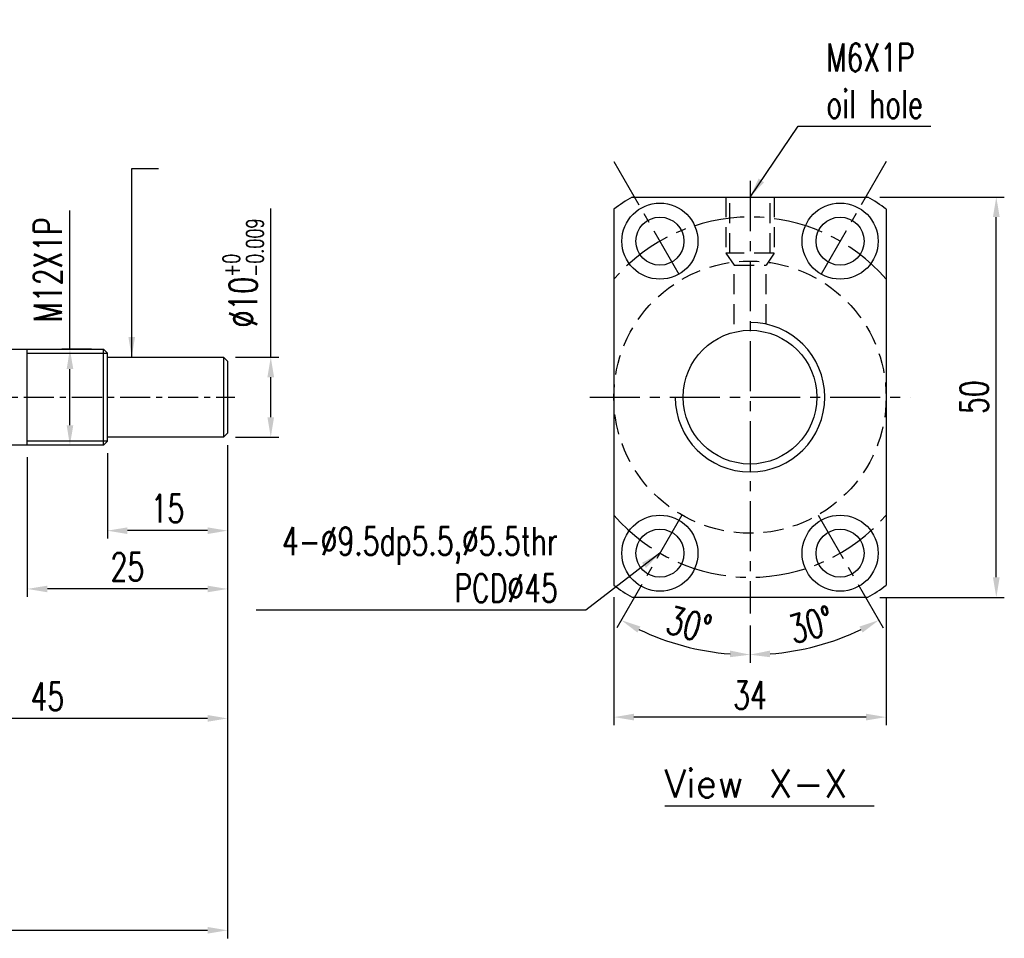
# Model space of a CAD drawing. Extents: x -429 to -114, y 37 to 179.
# Tile 58 of 58: x -237 to -114, y 37 to 152. Entities that reach past the tile are written whole.
import ezdxf

# ---------------------------------------------------------------- set-up
doc = ezdxf.new("R2010")
doc.units = 0
doc.header["$MEASUREMENT"] = 0
doc.header["$PDMODE"] = 2
doc.linetypes.add('CENTER', pattern=[2, 1.25, -0.25, 0.25, -0.25])
doc.linetypes.add('DASHED', pattern=[0.75, 0.5, -0.25])
doc.layers.get('DEFPOINTS').update_dxf_attribs({"linetype": 'CONTINUOUS'})
for name, color, linetype in [('CL', 1, 'CENTER'), ('DIM', 4, 'CONTINUOUS'), ('HID', 2, 'DASHED'), ('OUT', 3, 'CONTINUOUS')]:
    doc.layers.add(name, color=color, linetype=linetype)
doc.styles.add('DIM-7', font='SIMPLEX.shx', dxfattribs={"width": 0.7, "bigfont": 'chineset.shx'})
doc.styles.add('STYLE1', font='txt.shx')
doc.dimstyles.get("Standard").update_dxf_attribs({"dimtxt": 0.18, "dimasz": 0.18, "dimexe": 0.18, "dimexo": 0.0625, "dimgap": 0.09, "dimtad": 0, "dimtih": 1, "dimtoh": 1, "dimdec": 4, "dimzin": 0, "dimdsep": 46, "dimtxsty": 'STANDARD', "dimcen": 0.09, "dimadec": 0, "dimazin": 0, "dimtfac": 1, "dimtdec": 4, "dimtofl": 0, "dimtmove": 0, "dimatfit": 0, "dimfxl": 1, "dimtolj": 1, "dimtzin": 0, "dimarcsym": 0})

# ---------------------------------------------------------------- blocks, each defined once
blk = doc.blocks.new('*D18')
at = {"layer": 'DEFPOINTS', "color": 0, "linetype": 'Continuous', "transparency": 16777216}
for p in [(-162.59, 81.26), (-128.59, 81.26), (-162.59, 64.79)]:
    blk.add_point(p, dxfattribs=at)
at = {"layer": 'DIM', "color": 7, "linetype": 'Continuous', "lineweight": -2, "transparency": 16777216}
for p, q in [((-162.59, 79.76), (-162.59, 63.79)), ((-128.59, 79.76), (-128.59, 63.79)), ((-131.09, 64.79), (-160.09, 64.79))]:
    blk.add_line(p, q, dxfattribs=at)
at = {"layer": 'DIM', "color": 7, "linetype": 'Continuous', "transparency": 16777216}
for points in [[(-160.09, 65.21), (-160.09, 64.38), (-162.59, 64.79)], [(-131.09, 65.21), (-131.09, 64.38), (-128.59, 64.79)]]:
    blk.add_solid(points, dxfattribs=at)
at = {"layer": 'DIM', "color": 7, "linetype": 'Continuous', "transparency": 16777216, "insert": (-145.59, 67.54), "char_height": 3.5, "attachment_point": 5, "style": 'DIM-7'}
blk.add_mtext('\\A1;34', dxfattribs=at)
blk = doc.blocks.new('*D17')
at = {"layer": 'DEFPOINTS', "color": 0, "linetype": 'Continuous', "transparency": 16777216}
for p in [(-130.89, 129.75), (-114.84, 129.75), (-130.89, 79.75)]:
    blk.add_point(p, dxfattribs=at)
at = {"layer": 'DIM', "color": 7, "linetype": 'Continuous', "lineweight": -2, "transparency": 16777216}
for p, q in [((-129.39, 129.75), (-113.84, 129.75)), ((-114.84, 82.25), (-114.84, 127.25)), ((-129.39, 79.75), (-113.84, 79.75))]:
    blk.add_line(p, q, dxfattribs=at)
at = {"layer": 'DIM', "color": 7, "linetype": 'Continuous', "transparency": 16777216}
for points in [[(-115.26, 127.25), (-114.42, 127.25), (-114.84, 129.75)], [(-115.26, 82.25), (-114.42, 82.25), (-114.84, 79.75)]]:
    blk.add_solid(points, dxfattribs=at)
at = {"layer": 'DIM', "color": 7, "linetype": 'Continuous', "transparency": 16777216, "insert": (-117.59, 104.75), "char_height": 3.5, "attachment_point": 5, "rotation": 90, "style": 'DIM-7'}
blk.add_mtext('\\A1;50', dxfattribs=at)
blk = doc.blocks.new('*D16')
at = {"layer": 'DEFPOINTS', "color": 0, "linetype": 'Continuous', "transparency": 16777216}
for p in [(-145.59, 131.75), (-137.09, 90.03), (-145.59, 77.75), (-128.59, 75.31), (-140.01, 73.08)]:
    blk.add_point(p, dxfattribs=at)
at = {"layer": 'DIM', "color": 7, "linetype": 'Continuous', "lineweight": -2, "transparency": 16777216}
blk.add_line((-145.59, 76.25), (-145.59, 71.59), dxfattribs=at)
blk.add_arc((-145.59, 104.75), 32.16, 274.4548, 295.5452, dxfattribs=at)
at = {"layer": 'DIM', "color": 7, "linetype": 'Continuous', "transparency": 16777216}
for points in [[(-131.92, 76.1), (-131.53, 75.36), (-129.51, 76.9)], [(-143.08, 72.27), (-143.11, 73.1), (-145.59, 72.59)]]:
    blk.add_solid(points, dxfattribs=at)
at = {"layer": 'DIM', "color": 7, "linetype": 'Continuous', "transparency": 16777216, "insert": (-137.98, 76.34), "char_height": 3.5, "attachment_point": 5, "rotation": 15, "style": 'DIM-7'}
blk.add_mtext('\\A1;30°', dxfattribs=at)
blk = doc.blocks.new('*D13')
at = {"layer": 'DEFPOINTS', "color": 0, "linetype": 'Continuous', "transparency": 16777216}
for p in [(-210.83, 100.25), (-405.42, 51.94), (-405.42, 38.16)]:
    blk.add_point(p, dxfattribs=at)
at = {"layer": 'DIM', "color": 7, "linetype": 'Continuous', "lineweight": -2, "transparency": 16777216}
for p, q in [((-210.83, 98.75), (-210.83, 37.16)), ((-405.42, 50.44), (-405.42, 37.16)), ((-213.33, 38.16), (-402.92, 38.16))]:
    blk.add_line(p, q, dxfattribs=at)
at = {"layer": 'DIM', "color": 7, "linetype": 'Continuous', "transparency": 16777216}
for points in [[(-402.92, 38.58), (-402.92, 37.75), (-405.42, 38.16)], [(-213.33, 38.58), (-213.33, 37.75), (-210.83, 38.16)]]:
    blk.add_solid(points, dxfattribs=at)
at = {"layer": 'DIM', "color": 7, "linetype": 'Continuous', "transparency": 16777216, "insert": (-308.13, 40.91), "char_height": 3.5, "attachment_point": 5, "style": 'DIM-7'}
blk.add_mtext('\\A1;L3', dxfattribs=at)
blk = doc.blocks.new('*D6')
at = {"layer": 'DEFPOINTS', "color": 0, "linetype": 'Continuous', "transparency": 16777216}
for p in [(-230.51, 110.75), (-226.33, 110.75), (-226.33, 98.75)]:
    blk.add_point(p, dxfattribs=at)
at = {"layer": 'DIM', "color": 7, "linetype": 'Continuous', "lineweight": -2, "transparency": 16777216}
for p, q in [((-230.51, 110.75), (-230.51, 128.08)), ((-227.83, 110.75), (-231.51, 110.75)), ((-230.51, 101.25), (-230.51, 108.25)), ((-227.83, 98.75), (-231.51, 98.75))]:
    blk.add_line(p, q, dxfattribs=at)
at = {"layer": 'DIM', "color": 7, "linetype": 'Continuous', "transparency": 16777216}
for points in [[(-230.92, 108.25), (-230.09, 108.25), (-230.51, 110.75)], [(-230.92, 101.25), (-230.09, 101.25), (-230.51, 98.75)]]:
    blk.add_solid(points, dxfattribs=at)
at = {"layer": 'DIM', "color": 7, "linetype": 'Continuous', "transparency": 16777216, "insert": (-233.26, 120.67), "char_height": 3.5, "attachment_point": 5, "rotation": 90, "style": 'DIM-7'}
blk.add_mtext('\\A1;M12X1P', dxfattribs=at)
blk = doc.blocks.new('*D5')
at = {"layer": 'DEFPOINTS', "color": 0, "linetype": 'Continuous', "transparency": 16777216}
for p in [(-211.33, 109.75), (-205.43, 109.75), (-211.33, 99.75)]:
    blk.add_point(p, dxfattribs=at)
at = {"layer": 'DIM', "color": 7, "linetype": 'Continuous', "lineweight": -2, "transparency": 16777216}
for p, q in [((-205.43, 109.75), (-205.43, 128.3)), ((-209.83, 109.75), (-204.43, 109.75)), ((-205.43, 102.25), (-205.43, 107.25)), ((-209.83, 99.75), (-204.43, 99.75))]:
    blk.add_line(p, q, dxfattribs=at)
at = {"layer": 'DIM', "color": 7, "linetype": 'Continuous', "transparency": 16777216}
for points in [[(-205.85, 107.25), (-205.02, 107.25), (-205.43, 109.75)], [(-205.85, 102.25), (-205.02, 102.25), (-205.43, 99.75)]]:
    blk.add_solid(points, dxfattribs=at)
at = {"layer": 'DIM', "color": 7, "linetype": 'Continuous', "transparency": 16777216, "insert": (-208.88, 120.27), "char_height": 3.5, "attachment_point": 5, "rotation": 90, "style": 'DIM-7'}
blk.add_mtext('\\A1;%%C10{\\H2.100000;\\S+0^ -0.009;}', dxfattribs=at)
blk = doc.blocks.new('*D4')
at = {"layer": 'DEFPOINTS', "color": 0, "linetype": 'Continuous', "transparency": 16777216}
for p in [(-210.83, 100.25), (-255.83, 97.75), (-255.83, 64.63)]:
    blk.add_point(p, dxfattribs=at)
at = {"layer": 'DIM', "color": 7, "linetype": 'Continuous', "lineweight": -2, "transparency": 16777216}
for p, q in [((-210.83, 98.75), (-210.83, 63.63)), ((-255.83, 96.25), (-255.83, 63.63)), ((-213.33, 64.63), (-253.33, 64.63))]:
    blk.add_line(p, q, dxfattribs=at)
at = {"layer": 'DIM', "color": 7, "linetype": 'Continuous', "transparency": 16777216}
for points in [[(-253.33, 65.05), (-253.33, 64.21), (-255.83, 64.63)], [(-213.33, 65.05), (-213.33, 64.21), (-210.83, 64.63)]]:
    blk.add_solid(points, dxfattribs=at)
at = {"layer": 'DIM', "color": 7, "linetype": 'Continuous', "transparency": 16777216, "insert": (-233.33, 67.38), "char_height": 3.5, "attachment_point": 5, "style": 'DIM-7'}
blk.add_mtext('\\A1;45', dxfattribs=at)
blk = doc.blocks.new('*D3')
at = {"layer": 'DEFPOINTS', "color": 0, "linetype": 'Continuous', "transparency": 16777216}
for p in [(-210.83, 100.25), (-235.83, 98.75), (-235.83, 80.8)]:
    blk.add_point(p, dxfattribs=at)
at = {"layer": 'DIM', "color": 7, "linetype": 'Continuous', "lineweight": -2, "transparency": 16777216}
for p, q in [((-210.83, 98.75), (-210.83, 79.8)), ((-235.83, 97.25), (-235.83, 79.8)), ((-213.33, 80.8), (-233.33, 80.8))]:
    blk.add_line(p, q, dxfattribs=at)
at = {"layer": 'DIM', "color": 7, "linetype": 'Continuous', "transparency": 16777216}
for points in [[(-233.33, 81.21), (-233.33, 80.38), (-235.83, 80.8)], [(-213.33, 81.21), (-213.33, 80.38), (-210.83, 80.8)]]:
    blk.add_solid(points, dxfattribs=at)
at = {"layer": 'DIM', "color": 7, "linetype": 'Continuous', "transparency": 16777216, "insert": (-223.33, 83.55), "char_height": 3.5, "attachment_point": 5, "style": 'DIM-7'}
blk.add_mtext('\\A1;25', dxfattribs=at)
blk = doc.blocks.new('*D2')
at = {"layer": 'DEFPOINTS', "color": 0, "linetype": 'Continuous', "transparency": 16777216}
for p in [(-210.83, 100.25), (-225.83, 99.25), (-225.83, 88.08)]:
    blk.add_point(p, dxfattribs=at)
at = {"layer": 'DIM', "color": 7, "linetype": 'Continuous', "lineweight": -2, "transparency": 16777216}
for p, q in [((-210.83, 98.75), (-210.83, 87.08)), ((-225.83, 97.75), (-225.83, 87.08)), ((-213.33, 88.08), (-223.33, 88.08))]:
    blk.add_line(p, q, dxfattribs=at)
at = {"layer": 'DIM', "color": 7, "linetype": 'Continuous', "transparency": 16777216}
for points in [[(-223.33, 88.49), (-223.33, 87.66), (-225.83, 88.08)], [(-213.33, 88.49), (-213.33, 87.66), (-210.83, 88.08)]]:
    blk.add_solid(points, dxfattribs=at)
at = {"layer": 'DIM', "color": 7, "linetype": 'Continuous', "transparency": 16777216, "insert": (-218.33, 90.83), "char_height": 3.5, "attachment_point": 5, "style": 'DIM-7'}
blk.add_mtext('\\A1;15', dxfattribs=at)
blk = doc.blocks.new('*D27')
at = {"layer": 'DEFPOINTS', "color": 0, "linetype": 'Continuous', "transparency": 16777216}
for p in [(-145.59, 131.75), (-154.09, 90.03), (-145.59, 77.75), (-162.59, 75.31), (-156.59, 74.53)]:
    blk.add_point(p, dxfattribs=at)
at = {"layer": 'DIM', "color": 7, "linetype": 'Continuous', "lineweight": -2, "transparency": 16777216}
blk.add_line((-145.59, 76.25), (-145.59, 71.59), dxfattribs=at)
blk.add_arc((-145.59, 104.75), 32.16, 244.4548, 265.5452, dxfattribs=at)
at = {"layer": 'DIM', "color": 7, "linetype": 'Continuous', "transparency": 16777216}
for points in [[(-159.65, 75.36), (-159.27, 76.1), (-161.67, 76.9)], [(-148.07, 73.1), (-148.11, 72.27), (-145.59, 72.59)]]:
    blk.add_solid(points, dxfattribs=at)
at = {"layer": 'DIM', "color": 7, "linetype": 'Continuous', "transparency": 16777216, "insert": (-153.2, 76.34), "char_height": 3.5, "attachment_point": 5, "rotation": 345, "style": 'DIM-7'}
blk.add_mtext('\\A1;30°', dxfattribs=at)

msp = doc.modelspace()

# ---------------------------------------------------------------- linework, layer by layer
at = {"layer": 'CL', "color": 7, "ltscale": 5}
for p, q in [((-162.591, 134.196), (-154.091, 119.474)), ((-128.591, 134.196), (-137.091, 119.474)), ((-145.591, 131.752), (-145.591, 77.752)), ((-165.591, 104.752), (-125.591, 104.752)), ((-154.091, 90.029), (-162.591, 75.307)), ((-137.091, 90.029), (-128.591, 75.307))]:
    msp.add_line(p, q, dxfattribs=at)
at = {"layer": 'CL', "color": 7, "linetype": 'CENTER', "ltscale": 3}
msp.add_line((-296.254, 104.752), (-209.924, 104.752), dxfattribs=at)
at = {"layer": 'CL', "color": 7, "ltscale": 5}
for start, end in [(40.92606, 139.07394), (220.92606, 319.07394)]:
    msp.add_arc((-145.591, 104.752), 22.5, start, end, dxfattribs=at)
at = {"layer": 'DIM', "color": 7, "linetype": 'Continuous'}
for p, q in [((-235.831, 110.252), (-225.831, 110.252)), ((-225.831, 99.252), (-235.831, 99.252)), ((-156.208, 53.728), (-130.071, 53.728))]:
    msp.add_line(p, q, dxfattribs=at)
at = {"layer": 'DIM', "color": 7}
msp.add_arc((-145.591, 104.752), 9.34, 180, 90, dxfattribs=at)
at = {"layer": 'HID', "color": 7, "ltscale": 5}
for p, q in [((-148.591, 129.752), (-148.591, 122.752)), ((-148.091, 122.752), (-148.091, 129.752)), ((-143.091, 122.752), (-143.091, 129.752)), ((-142.591, 129.752), (-142.591, 122.752)), ((-148.591, 122.752), (-147.591, 121.252)), ((-142.591, 122.752), (-148.591, 122.752)), ((-142.591, 122.752), (-143.591, 121.252)), ((-147.591, 113.875), (-147.591, 121.252)), ((-147.591, 121.252), (-143.591, 121.252)), ((-143.591, 113.875), (-143.591, 121.252))]:
    msp.add_line(p, q, dxfattribs=at)
msp.add_circle((-145.591, 104.752), 17, dxfattribs=at)
at = {"layer": 'OUT', "color": 7, "ltscale": 5}
for p, q in [((-160.288, 129.752), (-130.894, 129.752)), ((-162.591, 128.246), (-162.591, 81.257)), ((-128.591, 128.246), (-128.591, 81.257)), ((-160.288, 79.752), (-130.894, 79.752))]:
    msp.add_line(p, q, dxfattribs=at)
at = {"layer": 'OUT', "color": 7, "linetype": 'Continuous'}
for p, q in [((-255.831, 110.752), (-226.331, 110.752)), ((-235.831, 98.752), (-235.831, 110.752)), ((-226.331, 110.752), (-225.831, 110.252)), ((-226.331, 98.752), (-226.331, 110.752)), ((-225.831, 99.252), (-225.831, 110.252)), ((-225.831, 109.752), (-211.331, 109.752)), ((-211.331, 109.752), (-210.831, 109.252)), ((-211.331, 109.752), (-211.331, 99.752)), ((-210.831, 109.252), (-210.831, 100.252)), ((-211.331, 99.752), (-225.831, 99.752)), ((-210.831, 100.252), (-211.331, 99.752)), ((-226.331, 98.752), (-255.831, 98.752)), ((-225.831, 99.252), (-226.331, 98.752))]:
    msp.add_line(p, q, dxfattribs=at)
at = {"layer": 'OUT', "color": 7}
for centre, radius in [((-156.841, 124.237), 4.75), ((-134.341, 124.237), 4.75), ((-156.841, 124.237), 3), ((-134.341, 124.237), 3), ((-145.591, 104.752), 8.35), ((-156.841, 85.266), 4.75), ((-134.341, 85.266), 4.75), ((-156.841, 85.266), 3), ((-134.341, 85.266), 3)]:
    msp.add_circle(centre, radius, dxfattribs=at)
for start, end in [(120.45031, 125.8883), (54.1117, 59.54969), (234.1117, 239.54969), (300.45031, 305.8883)]:
    msp.add_arc((-145.591, 104.752), 29, start, end, dxfattribs=at)

# ---------------------------------------------------------------- texts
at = {"layer": 'DIM', "color": 7, "linetype": 'Continuous', "style": 'STYLE1'}
msp.add_text('View X-X', height=3.5, dxfattribs=at).set_placement((-156.289, 54.766))
at = {"layer": 'DIM', "color": 7, "char_height": 3.5, "style": 'DIM-7'}
for s, insert, attachment_point in [('\\A1;M6X1P\\Poil hole', (-136.067, 144.253), 4), ('4-%%C9.5dp5.5,%%c5.5thr\\PPCD%%C45', (-169.592, 83.831), 6)]:
    msp.add_mtext(s, dxfattribs=dict(at, insert=insert, attachment_point=attachment_point))

# ---------------------------------------------------------------- dimensions: what is measured, and where the dimension line sits
at = {"layer": 'DIM', "color": 7, "linetype": 'Continuous'}
for base, p1, p2, text, override, picture, middle in [((-205.434, 109.752), (-211.331, 99.752), (-211.331, 109.752), '%%C<>', {"dimtxt": 3.5, "dimasz": 2.5, "dimexe": 1, "dimexo": 1.5, "dimgap": 1, "dimtad": 1, "dimtih": 0, "dimtoh": 0, "dimdec": 2, "dimzin": 8, "dimtxsty": 'DIM-7', "dimclrd": 7, "dimclre": 7, "dimclrt": 7, "dimtol": 1, "dimtm": 0.009, "dimtfac": 0.6, "dimtix": 1, "dimtofl": 1, "dimatfit": 3, "dimtzin": 8}, '*D5', (-205.434, 120.275)), ((-230.506, 110.752), (-226.331, 98.752), (-226.331, 110.752), 'M<>X1P', {"dimtxt": 3.5, "dimasz": 2.5, "dimexe": 1, "dimexo": 1.5, "dimgap": 1, "dimtad": 1, "dimtih": 0, "dimtoh": 0, "dimdec": 2, "dimzin": 8, "dimtxsty": 'DIM-7', "dimclrd": 7, "dimclre": 7, "dimclrt": 7, "dimtfac": 0.6, "dimtix": 1, "dimtofl": 1, "dimatfit": 3, "dimtzin": 8}, '*D6', (-230.506, 120.668))]:
    dim = msp.add_linear_dim(base=base, p1=p1, p2=p2, angle=90, text=text, dimstyle='STANDARD', override=override, dxfattribs=at)
    dim.commit()
    dim.dimension.update_dxf_attribs({"geometry": picture, "text_midpoint": middle, "dimtype": 160})
for base, line2, picture, middle in [((-156.591, 74.529), ((-154.091, 90.029), (-162.591, 75.307)), '*D27', (-153.203, 76.342)), ((-140.006, 73.078), ((-137.091, 90.029), (-128.591, 75.307)), '*D16', (-137.979, 76.342))]:
    dim = msp.add_angular_dim_2l(base=base, line1=((-145.591, 131.752), (-145.591, 77.752)), line2=line2, dimstyle='STANDARD', override={"dimtxt": 3.5, "dimasz": 2.5, "dimexe": 1, "dimexo": 1.5, "dimgap": 1, "dimtad": 1, "dimtih": 0, "dimtoh": 0, "dimdec": 2, "dimzin": 8, "dimtxsty": 'DIM-7', "dimclrd": 7, "dimclre": 7, "dimclrt": 7, "dimtfac": 0.6, "dimtix": 1, "dimtofl": 1, "dimatfit": 3, "dimtzin": 8}, dxfattribs=at)
    dim.commit()
    dim.dimension.update_dxf_attribs({"geometry": picture, "text_midpoint": middle})
dim = msp.add_linear_dim(base=(-114.84, 129.752), p1=(-130.894, 79.752), p2=(-130.894, 129.752), angle=90, dimstyle='STANDARD', override={"dimtxt": 3.5, "dimasz": 2.5, "dimexe": 1, "dimexo": 1.5, "dimgap": 1, "dimtad": 1, "dimtih": 0, "dimtoh": 0, "dimdec": 2, "dimzin": 8, "dimtxsty": 'DIM-7', "dimclrd": 7, "dimclre": 7, "dimclrt": 7, "dimtfac": 0.6, "dimtix": 1, "dimtofl": 1, "dimatfit": 3, "dimtzin": 8}, dxfattribs=at)
dim.commit()
dim.dimension.update_dxf_attribs({"geometry": '*D17', "text_midpoint": (-117.59, 104.752)})
dim = msp.add_linear_dim(base=(-405.42, 38.163), p1=(-210.831, 100.252), p2=(-405.42, 51.936), text='L3', dimstyle='STANDARD', override={"dimtxt": 3.5, "dimasz": 2.5, "dimexe": 1, "dimexo": 1.5, "dimgap": 1, "dimtad": 1, "dimtih": 0, "dimtoh": 0, "dimdec": 2, "dimzin": 8, "dimtxsty": 'DIM-7', "dimclrd": 7, "dimclre": 7, "dimclrt": 7, "dimtfac": 0.6, "dimtix": 1, "dimtofl": 1, "dimatfit": 3, "dimtzin": 8}, dxfattribs=at)
dim.commit()
dim.dimension.update_dxf_attribs({"geometry": '*D13', "text_midpoint": (-308.125, 40.913)})
for base, p1, p2, picture, middle in [((-255.831, 64.629), (-210.831, 100.252), (-255.831, 97.752), '*D4', (-233.331, 67.379)), ((-235.831, 80.795), (-210.831, 100.252), (-235.831, 98.752), '*D3', (-223.331, 83.545)), ((-225.831, 88.078), (-210.831, 100.252), (-225.831, 99.252), '*D2', (-218.331, 90.828)), ((-162.591, 64.793), (-128.591, 81.257), (-162.591, 81.257), '*D18', (-145.591, 67.543))]:
    dim = msp.add_linear_dim(base=base, p1=p1, p2=p2, dimstyle='STANDARD', override={"dimtxt": 3.5, "dimasz": 2.5, "dimexe": 1, "dimexo": 1.5, "dimgap": 1, "dimtad": 1, "dimtih": 0, "dimtoh": 0, "dimdec": 2, "dimzin": 8, "dimtxsty": 'DIM-7', "dimclrd": 7, "dimclre": 7, "dimclrt": 7, "dimtfac": 0.6, "dimtix": 1, "dimtofl": 1, "dimatfit": 3, "dimtzin": 8}, dxfattribs=at)
    dim.commit()
    dim.dimension.update_dxf_attribs({"geometry": picture, "text_midpoint": middle})

# ---------------------------------------------------------------- leaders
at = {"layer": 'DIM', "color": 7, "linetype": 'Continuous', "annotation_type": 0, "has_hookline": 1}
for points, hookline_direction, text_width in [([(-145.591, 129.752), (-139.567, 138.586), (-137.067, 138.586)], 0, 13.067), ([(-156.841, 85.266), (-166.092, 78.165), (-168.592, 78.165)], 1, 37.683)]:
    msp.add_leader(points, dimstyle='STANDARD', override={"dimtxt": 3.5, "dimasz": 2.5, "dimexe": 1, "dimexo": 1.5, "dimgap": 1, "dimtad": 1, "dimtih": 0, "dimtoh": 0, "dimdec": 2, "dimzin": 8, "dimtxsty": 'DIM-7', "dimclrd": 7, "dimclre": 7, "dimclrt": 7, "dimtfac": 0.6, "dimtix": 1, "dimtofl": 1, "dimatfit": 3, "dimtzin": 8}, dxfattribs=dict(at, hookline_direction=hookline_direction, text_width=text_width))
at = {"layer": 'DIM', "color": 7, "linetype": 'Continuous'}
msp.add_leader([(-222.792, 109.752), (-222.792, 133.318), (-219.443, 133.318)], dimstyle='STANDARD', override={"dimtxt": 3.5, "dimasz": 2.5, "dimexe": 1, "dimexo": 1.5, "dimgap": 1, "dimtad": 1, "dimtih": 0, "dimtoh": 0, "dimdec": 2, "dimzin": 8, "dimtxsty": 'DIM-7', "dimclrd": 7, "dimclre": 7, "dimclrt": 7, "dimtfac": 0.6, "dimtix": 1, "dimtofl": 1, "dimatfit": 3, "dimtzin": 8}, dxfattribs=at)

doc.saveas('drawing.dxf')
